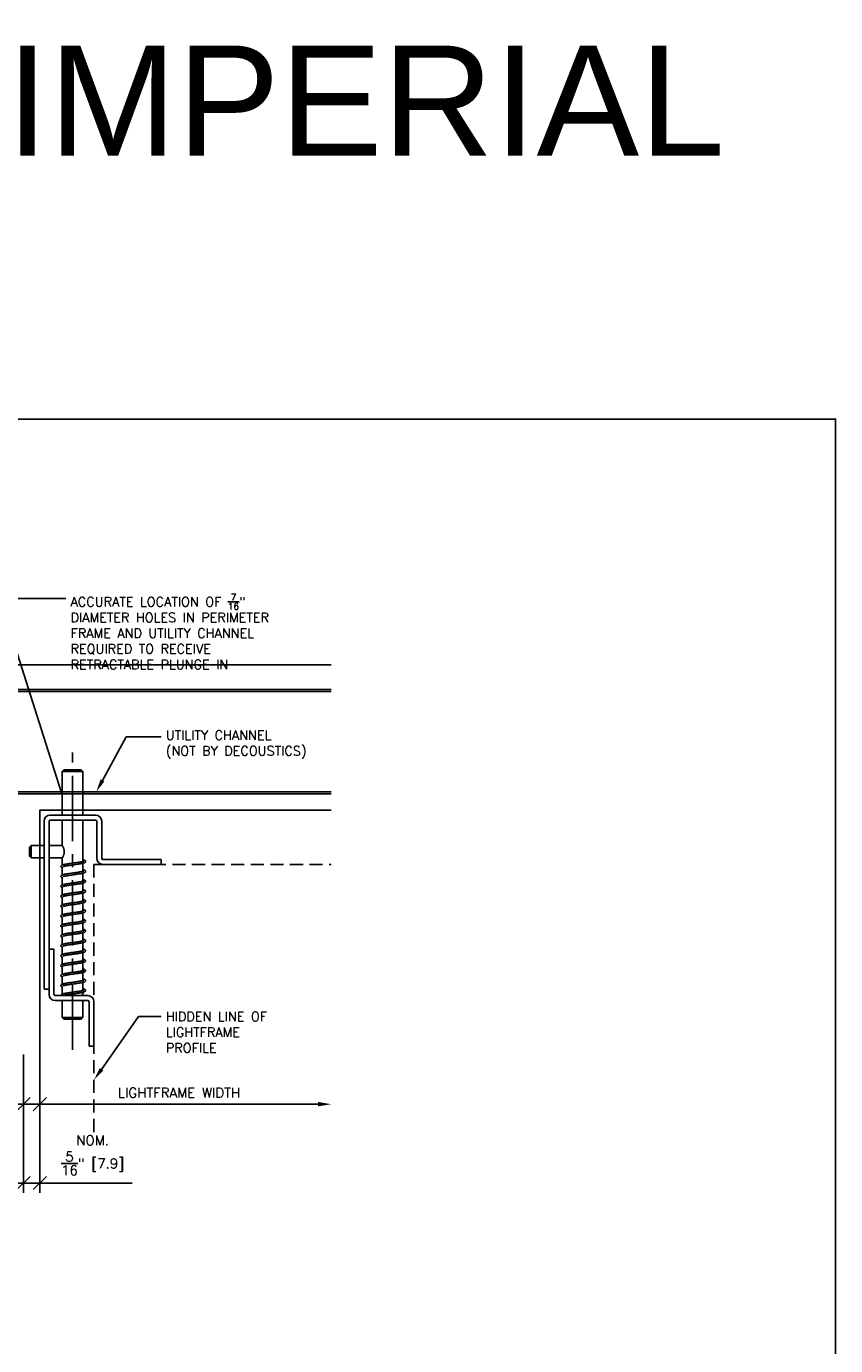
# Model space of a CAD drawing. Header units: inches. Extents: x 0 to 70.2, y -46 to 53.5.
# Tile 17 of 17: x 54.8 to 70.2, y 28.3 to 53.5. Entities that reach past the tile are written whole.
import ezdxf
from ezdxf import colors
from ezdxf.entities.mleader import LeaderData, LeaderLine
from ezdxf.math import Vec2, Vec3

# ---------------------------------------------------------------- set-up
doc = ezdxf.new("R2010")
doc.units = ezdxf.units.IN
doc.header["$MEASUREMENT"] = 0
doc.linetypes.add('CENTER', pattern=[2, 1.25, -0.25, 0.25, -0.25])
doc.linetypes.add('HIDDEN', pattern=[0.375, 0.25, -0.125])
for name, color, linetype in [('1-ARCH', 1, 'Continuous'), ('1-DIM', 4, 'Continuous'), ('1-MOUNT', 155, 'Continuous'), ('1-PANEL EDGE', 2, 'Continuous'), ('1-REF', 4, 'Continuous'), ('1-TEXT', 2, 'Continuous')]:
    doc.layers.add(name, color=color, linetype=linetype)
doc.layers.add('1-VIEWPORT', color=3, linetype='Continuous', plot=False)
doc.styles.add('GEN NOTES', font='ARIALUNI.TTF')
doc.styles.add('TEXT', font='romans.shx')
doc.dimstyles.new('DIM 6-12', dxfattribs={"dimscale": 2, "dimtxt": 0.09375, "dimasz": 0.125, "dimexe": 0.09375, "dimexo": 0.09375, "dimgap": 0.0625, "dimtad": 1, "dimdec": 5, "dimzin": 3, "dimdsep": 46, "dimlunit": 5, "dimtxsty": 'TEXT', "dimblk": 'OBLIQUE', "dimcen": 0.09375, "dimdle": 0.09375, "dimclrd": 256, "dimclre": 4, "dimclrt": 2, "dimadec": 0, "dimazin": 0, "dimtfac": 1, "dimtdec": 5, "dimtmove": 0, "dimatfit": 3, "dimfxl": 0, "dimtolj": 1, "dimtzin": 0, "dimlwd": -1, "dimlwe": -1, "dimarcsym": 0})

# ---------------------------------------------------------------- blocks, each defined once
blk = doc.blocks.new('_Oblique')
at = {"color": 0, "linetype": 'ByBlock', "lineweight": -2}
blk.add_line((-0.5, -0.5), (0.5, 0.5), dxfattribs=at)
blk = doc.blocks.new('*D18')
at = {"layer": '1-DIM', "color": 4, "transparency": 16777216}
blk.add_line((55.019, 33.836), (55.019, 32.699), dxfattribs=at)
at = {"layer": '1-DIM', "transparency": 16777216}
blk.add_line((54.831, 32.886), (60.343, 32.886), dxfattribs=at)
blk.add_solid([(60.343, 32.928), (60.343, 32.845), (60.593, 32.886)], dxfattribs=at)
at = {"layer": 'Defpoints', "color": 0, "transparency": 16777216}
for p in [(55.019, 34.023), (60.593, 32.886), (60.593, 32.886)]:
    blk.add_point(p, dxfattribs=at)
at = {"layer": '1-DIM', "transparency": 16777216, "xscale": 0.25, "yscale": 0.25, "zscale": 0.25, "rotation": 180}
blk.add_blockref('_Oblique', (55.019, 32.886), dxfattribs=at)
at = {"layer": '1-DIM', "color": 2, "transparency": 16777216, "insert": (57.681, 33.105), "char_height": 0.1875, "attachment_point": 5, "style": 'TEXT', "bg_fill": 3, "box_fill_scale": 1.25, "bg_fill_color": 256, "bg_fill_true_color": 13158600, "bg_fill_transparency": 0}
blk.add_mtext('\\A1;LIGHTFRAME WIDTH', dxfattribs=at)
blk = doc.blocks.new('*D23')
at = {"layer": '1-DIM', "color": 4, "transparency": 16777216}
for p, q in [((52.08, 33.839), (52.08, 32.699)), ((54.706, 33.836), (54.706, 32.699))]:
    blk.add_line(p, q, dxfattribs=at)
at = {"layer": '1-DIM', "transparency": 16777216}
blk.add_line((54.894, 32.886), (51.892, 32.886), dxfattribs=at)
at = {"layer": 'Defpoints', "color": 0, "transparency": 16777216}
for p in [(52.08, 34.027), (54.706, 34.023), (52.08, 32.886)]:
    blk.add_point(p, dxfattribs=at)
at = {"layer": '1-DIM', "transparency": 16777216, "xscale": 0.25, "yscale": 0.25, "zscale": 0.25, "rotation": 180}
blk.add_blockref('_Oblique', (52.08, 32.886), dxfattribs=at)
at = {"layer": '1-DIM', "transparency": 16777216, "xscale": 0.25, "yscale": 0.25, "zscale": 0.25}
blk.add_blockref('_Oblique', (54.706, 32.886), dxfattribs=at)
at = {"layer": '1-DIM', "color": 2, "transparency": 16777216, "insert": (53.393, 33.261), "char_height": 0.1875, "attachment_point": 5, "style": 'TEXT', "bg_fill": 3, "box_fill_scale": 1.25, "bg_fill_color": 256, "bg_fill_true_color": 13158600, "bg_fill_transparency": 0}
blk.add_mtext('\\A1;2{\\H1.000000x;\\S5/8;}" [66.7]', dxfattribs=at)
blk = doc.blocks.new('*D24')
at = {"layer": '1-DIM', "color": 4, "transparency": 16777216}
for p, q in [((54.706, 33.836), (54.706, 31.19)), ((55.019, 33.836), (55.019, 31.19))]:
    blk.add_line(p, q, dxfattribs=at)
at = {"layer": '1-DIM', "transparency": 16777216}
for p, q in [((54.519, 31.377), (55.019, 31.377)), ((55.019, 31.377), (56.786, 31.377))]:
    blk.add_line(p, q, dxfattribs=at)
at = {"layer": 'Defpoints', "color": 0, "transparency": 16777216}
for p in [(54.706, 34.023), (55.019, 34.023), (55.019, 31.377)]:
    blk.add_point(p, dxfattribs=at)
at = {"layer": '1-DIM', "transparency": 16777216, "xscale": 0.25, "yscale": 0.25, "zscale": 0.25, "rotation": 180}
blk.add_blockref('_Oblique', (54.706, 31.377), dxfattribs=at)
at = {"layer": '1-DIM', "transparency": 16777216, "xscale": 0.25, "yscale": 0.25, "zscale": 0.25}
blk.add_blockref('_Oblique', (55.019, 31.377), dxfattribs=at)
at = {"layer": '1-DIM', "color": 2, "transparency": 16777216, "insert": (56.028, 31.908), "char_height": 0.1875, "attachment_point": 5, "style": 'TEXT', "bg_fill": 3, "box_fill_scale": 1.25, "bg_fill_color": 256, "bg_fill_true_color": 13158600, "bg_fill_transparency": 0}
blk.add_mtext('\\A1;NOM.\\P{\\H1.000000x;\\S5/16;}" [7.9]', dxfattribs=at)
blk = doc.blocks.new('LF_slidebolt_side')
at = {"layer": '1-MOUNT'}
for p, q in [((-8.3, 31.38), (-9.11, 30.57)), ((-9.11, 30.57), (-9.11, 24.24)), ((-3.18, 30.57), (-4, 31.38)), ((-3.18, 24.24), (-3.18, 30.57)), ((-23.94, 21.27), (-23.94, -0.79)), ((-21.53, -0.79), (-21.53, 21.27)), ((60.58, 24.24), (-20.97, 24.24)), ((-20.97, 21.83), (60.58, 21.83)), ((-9.11, 21.83), (-9.11, 15.39)), ((-3.18, 15.39), (-3.18, 21.83)), ((41.17, 21.83), (63.21, 21.83)), ((41.17, 19.42), (41.17, 21.83)), ((63.21, 19.42), (41.17, 19.42)), ((60.58, 21.83), (60.58, 24.24)), ((-45.14, 15.39), (-45.95, 14.57)), ((-45.95, 6.23), (-45.95, 14.57)), ((-23.94, 15.39), (-45.14, 15.39)), ((-45.14, 15.39), (-45.14, 5.42)), ((-9.11, 15.39), (-21.53, 15.39)), ((0.31, 15.39), (-3.19, 15.39)), ((5.13, 15.39), (1.33, 15.39)), ((9.96, 15.39), (6.16, 15.39)), ((14.79, 15.39), (10.98, 15.39)), ((19.61, 15.39), (15.81, 15.39)), ((24.43, 15.39), (20.63, 15.39)), ((29.27, 15.39), (25.46, 15.39)), ((34.09, 15.39), (30.29, 15.39)), ((38.91, 15.39), (35.11, 15.39)), ((43.74, 15.39), (39.94, 15.39)), ((48.57, 15.39), (44.76, 15.39)), ((53.39, 15.39), (49.59, 15.39)), ((58.22, 15.39), (54.42, 15.39)), ((63.05, 15.39), (59.24, 15.39)), ((63.77, 16.05), (63.73, 16.05)), ((63.77, 2.97), (63.77, 18.86)), ((66.18, 18.86), (66.18, 2.97)), ((74.4, 15.39), (66.18, 15.39)), ((75.21, 14.57), (74.4, 15.39)), ((74.4, 5.42), (74.4, 15.39)), ((75.21, 14.57), (75.21, 6.23)), ((-45.95, 6.23), (-45.14, 5.42)), ((-45.14, 5.42), (-23.94, 5.42)), ((-21.53, 5.42), (-1.43, 5.42)), ((-0.54, 5.42), (3.4, 5.42)), ((4.29, 5.42), (8.23, 5.42)), ((9.11, 5.42), (13.05, 5.42)), ((13.94, 5.42), (17.88, 5.42)), ((18.76, 5.42), (22.7, 5.42)), ((23.59, 5.42), (27.53, 5.42)), ((28.42, 5.42), (32.36, 5.42)), ((33.25, 5.42), (37.18, 5.42)), ((38.07, 5.42), (42.01, 5.42)), ((42.89, 5.42), (46.83, 5.42)), ((47.72, 5.42), (51.66, 5.42)), ((52.55, 5.42), (56.48, 5.42)), ((57.37, 5.42), (61.31, 5.42)), ((62.2, 5.42), (63.77, 5.42)), ((66.18, 5.42), (74.4, 5.42)), ((66.74, 2.41), (88.42, 2.41)), ((88.42, 0), (66.74, 0)), ((74.4, 5.42), (75.21, 6.23)), ((88.42, 2.41), (88.42, 0)), ((-2.97, -1.35), (-20.97, -1.35)), ((-20.97, -3.76), (-2.97, -3.76)), ((-2.41, -4.32), (-2.41, -32.65)), ((0, -32.65), (0, -4.32)), ((-2.41, -32.65), (0, -32.65))]:
    blk.add_line(p, q, dxfattribs=at)
for centre, radius, start, end in [((-6.15, -3101.6), 3132.17, 89.94575, 90.05425), ((-6.15, -2192.29), 2223.67, 89.94453, 90.05546), ((-20.97, 21.27), 2.97, 90, 180), ((-20.97, 21.27), 0.559, 90, 180), ((63.21, 18.86), 2.97, 0, 90), ((63.21, 18.86), 0.559, 0, 90), ((66.74, 2.97), 2.97, 180, 270), ((66.74, 2.97), 0.559, 180, 270), ((-20.97, -0.79), 2.97, 180, 270), ((-20.97, -0.79), 0.559, 180, 270), ((-2.97, -4.32), 2.97, 0, 90), ((-2.97, -4.32), 0.559, 0, 90)]:
    blk.add_arc(centre, radius, start, end, dxfattribs=at)
for points, knots in [([(-9.11, 15.39), (-9.11, 15.39), (-9.11, 15.38), (-9.08, 15.37), (-9.04, 15.34), (-8.96, 15.3), (-8.82, 15.22), (-8.59, 15.09), (-8.3, 14.95), (-8.01, 14.82), (-7.74, 14.71), (-7.51, 14.63), (-7.27, 14.56), (-6.97, 14.49), (-6.61, 14.43), (-6.2, 14.4), (-5.78, 14.42), (-5.38, 14.48), (-4.99, 14.57), (-4.61, 14.69), (-4.25, 14.83), (-3.97, 14.96), (-3.76, 15.06), (-3.62, 15.14), (-3.49, 15.21), (-3.38, 15.27), (-3.3, 15.32), (-3.24, 15.35), (-3.2, 15.38), (-3.18, 15.39), (-3.18, 15.38), (-3.19, 15.38)], [0, 0, 0, 0, 0.023425, 0.047032, 0.071201, 0.095557, 0.142515, 0.190663, 0.241256, 0.293023, 0.321148, 0.349475, 0.37849, 0.407774, 0.450793, 0.495015, 0.53806, 0.582397, 0.625169, 0.668854, 0.718999, 0.770272, 0.798502, 0.82694, 0.856075, 0.885475, 0.911776, 0.938305, 0.9656, 0.993179, 1, 1, 1, 1]), ([(-3.14, 15.39), (-3.14, 15.39), (-3.16, 15.42), (-3.17, 15.45), (-3.18, 15.47)], [0, 0, 0, 0, 0.176888, 1, 1, 1, 1]), ([(-2.3, 5.42), (-2.29, 5.36), (-2.24, 5.14), (-2.15, 4.86), (-2.04, 4.58), (-1.95, 4.41), (-1.84, 4.27), (-1.69, 4.15), (-1.47, 4.08), (-1.26, 4.11), (-1.09, 4.19), (-0.96, 4.32), (-0.82, 4.52), (-0.69, 4.85), (-0.56, 5.28), (-0.43, 5.86), (-0.29, 6.6), (-0.14, 7.53), (0.01, 8.56), (0.15, 9.56), (0.28, 10.5), (0.41, 11.41), (0.54, 12.32), (0.68, 13.22), (0.83, 14.03), (0.97, 14.66), (1.08, 15.03), (1.12, 15.1), (1.12, 15.11)], [0, 0, 0, 0, 0.013644, 0.055571, 0.090938, 0.118208, 0.138843, 0.157756, 0.181394, 0.201638, 0.215986, 0.242047, 0.277482, 0.31408, 0.362001, 0.407076, 0.459032, 0.517465, 0.575993, 0.628405, 0.67438, 0.721003, 0.771499, 0.825011, 0.880873, 0.937953, 0.993632, 1, 1, 1, 1]), ([(1.68, 15.39), (1.67, 15.42), (1.61, 15.6), (1.49, 15.8), (1.27, 16.01), (0.95, 16.07), (0.73, 16), (0.55, 15.86), (0.38, 15.61), (0.25, 15.28), (0.13, 14.82), (0.01, 14.29), (-0.11, 13.68), (-0.24, 12.9), (-0.39, 11.93), (-0.54, 10.86), (-0.68, 9.84), (-0.81, 8.93), (-0.93, 8.1), (-1.04, 7.34), (-1.17, 6.6), (-1.3, 5.9), (-1.42, 5.4), (-1.51, 5.11), (-1.57, 4.97), (-1.6, 4.91), (-1.63, 4.88), (-1.62, 4.89), (-1.62, 4.89)], [0, 0, 0, 0, 0.010051, 0.060288, 0.101319, 0.122146, 0.147859, 0.178102, 0.206652, 0.258541, 0.305038, 0.34774, 0.389509, 0.439102, 0.497507, 0.557715, 0.611101, 0.658694, 0.703632, 0.747971, 0.792791, 0.84515, 0.905683, 0.936279, 0.962189, 0.983274, 0.999595, 1, 1, 1, 1]), ([(2.52, 5.42), (2.54, 5.36), (2.6, 5.09), (2.7, 4.76), (2.86, 4.43), (3.02, 4.22), (3.28, 4.09), (3.48, 4.09), (3.66, 4.15), (3.79, 4.24), (3.89, 4.35), (4.02, 4.55), (4.15, 4.88), (4.29, 5.39), (4.44, 6.06), (4.59, 6.91), (4.74, 7.9), (4.89, 8.92), (5.03, 9.93), (5.17, 10.97), (5.33, 12.06), (5.49, 13.1), (5.64, 13.96), (5.78, 14.58), (5.89, 14.96), (5.93, 15.06), (5.94, 15.09)], [0, 0, 0, 0, 0.015034, 0.06595, 0.110952, 0.151688, 0.173336, 0.193064, 0.209096, 0.225651, 0.247105, 0.271689, 0.320431, 0.368952, 0.421814, 0.479395, 0.539006, 0.594335, 0.644178, 0.696552, 0.755805, 0.819027, 0.877632, 0.929615, 0.976039, 1, 1, 1, 1]), ([(6.51, 15.39), (6.5, 15.41), (6.44, 15.6), (6.33, 15.78), (6.12, 15.97), (5.98, 16.04), (5.83, 16.06), (5.67, 16.04), (5.53, 15.98), (5.31, 15.79), (5.14, 15.46), (4.98, 14.96), (4.84, 14.33), (4.71, 13.68), (4.59, 12.95), (4.46, 12.05), (4.3, 11), (4.15, 9.89), (4.01, 8.87), (3.88, 7.97), (3.76, 7.18), (3.63, 6.47), (3.5, 5.81), (3.39, 5.35), (3.3, 5.07), (3.24, 4.94), (3.24, 4.93), (3.24, 4.92)], [0, 0, 0, 0, 0.008412, 0.062168, 0.08746, 0.107237, 0.120486, 0.133216, 0.152541, 0.17782, 0.2346, 0.295599, 0.34886, 0.392793, 0.436897, 0.48978, 0.551137, 0.609957, 0.664372, 0.7144, 0.761058, 0.805796, 0.85603, 0.913944, 0.945016, 0.97427, 1, 1, 1, 1]), ([(7.35, 5.42), (7.36, 5.36), (7.42, 5.12), (7.52, 4.79), (7.66, 4.47), (7.81, 4.28), (7.93, 4.18), (8.1, 4.1), (8.31, 4.08), (8.52, 4.16), (8.67, 4.29), (8.79, 4.45), (8.93, 4.73), (9.07, 5.22), (9.23, 5.91), (9.39, 6.73), (9.52, 7.62), (9.66, 8.54), (9.79, 9.45), (9.92, 10.38), (10.05, 11.37), (10.21, 12.39), (10.35, 13.33), (10.49, 14.06), (10.62, 14.63), (10.71, 14.96), (10.78, 15.14), (10.82, 15.22), (10.82, 15.23), (10.82, 15.24)], [0, 0, 0, 0, 0.014391, 0.056443, 0.102472, 0.129824, 0.148837, 0.163907, 0.181577, 0.204355, 0.223648, 0.241143, 0.284883, 0.338644, 0.393236, 0.446504, 0.497611, 0.545873, 0.590519, 0.633831, 0.682992, 0.737921, 0.79361, 0.843242, 0.886164, 0.931349, 0.956938, 0.983351, 1, 1, 1, 1]), ([(11.33, 15.39), (11.33, 15.41), (11.27, 15.6), (11.16, 15.78), (10.94, 15.98), (10.72, 16.07), (10.42, 16.03), (10.22, 15.87), (10.1, 15.71), (10, 15.51), (9.89, 15.21), (9.76, 14.76), (9.63, 14.14), (9.49, 13.42), (9.38, 12.67), (9.26, 11.89), (9.14, 11.04), (9.01, 10.09), (8.86, 9.04), (8.71, 8), (8.57, 7.09), (8.44, 6.38), (8.33, 5.82), (8.22, 5.37), (8.09, 4.99), (8.08, 4.95), (8.07, 4.93)], [0, 0, 0, 0, 0.00631, 0.062701, 0.089562, 0.115987, 0.141622, 0.171844, 0.19675, 0.226581, 0.264219, 0.306446, 0.363832, 0.412727, 0.456882, 0.501631, 0.547088, 0.596794, 0.652695, 0.71419, 0.769405, 0.816233, 0.857478, 0.902054, 0.950854, 1, 1, 1, 1]), ([(12.17, 5.42), (12.17, 5.41), (12.22, 5.21), (12.32, 4.87), (12.48, 4.47), (12.66, 4.23), (12.92, 4.1), (13.16, 4.08), (13.36, 4.17), (13.5, 4.3), (13.6, 4.43), (13.7, 4.62), (13.83, 4.96), (13.97, 5.52), (14.13, 6.28), (14.27, 7.08), (14.39, 7.91), (14.52, 8.75), (14.64, 9.65), (14.78, 10.64), (14.93, 11.69), (15.08, 12.7), (15.22, 13.54), (15.35, 14.21), (15.47, 14.73), (15.58, 15.06), (15.59, 15.11), (15.6, 15.11)], [0, 0, 0, 0, 0.00068, 0.049219, 0.104517, 0.151533, 0.171806, 0.19554, 0.218086, 0.23599, 0.257237, 0.28595, 0.322526, 0.384549, 0.441173, 0.491223, 0.538131, 0.583821, 0.628989, 0.679064, 0.735686, 0.795255, 0.848395, 0.894884, 0.941245, 0.995206, 1, 1, 1, 1]), ([(16.16, 15.39), (16.15, 15.42), (16.1, 15.56), (16.01, 15.72), (15.89, 15.88), (15.78, 15.97), (15.62, 16.04), (15.41, 16.07), (15.2, 15.99), (15.06, 15.88), (14.97, 15.77), (14.87, 15.6), (14.73, 15.28), (14.57, 14.68), (14.4, 13.89), (14.25, 13.02), (14.12, 12.12), (13.99, 11.23), (13.86, 10.32), (13.73, 9.34), (13.58, 8.3), (13.43, 7.31), (13.29, 6.47), (13.16, 5.83), (13.03, 5.32), (12.94, 5.04), (12.88, 4.91), (12.88, 4.91), (12.88, 4.91)], [0, 0, 0, 0, 0.010434, 0.04871, 0.072974, 0.091786, 0.106406, 0.127328, 0.151282, 0.170379, 0.185748, 0.20438, 0.255626, 0.319643, 0.3807, 0.436765, 0.488702, 0.537435, 0.583384, 0.633852, 0.690965, 0.751686, 0.806647, 0.854684, 0.901016, 0.955258, 0.982967, 1, 1, 1, 1]), ([(17, 5.42), (17.04, 5.26), (17.13, 4.92), (17.25, 4.6), (17.4, 4.34), (17.56, 4.18), (17.77, 4.08), (18.1, 4.1), (18.35, 4.3), (18.53, 4.61), (18.7, 5.09), (18.85, 5.74), (18.99, 6.45), (19.11, 7.19), (19.23, 7.98), (19.36, 8.88), (19.5, 9.9), (19.65, 10.99), (19.81, 12.05), (19.94, 12.95), (20.07, 13.66), (20.19, 14.26), (20.3, 14.75), (20.41, 15.08), (20.43, 15.12), (20.43, 15.12)], [0, 0, 0, 0, 0.043484, 0.093407, 0.120823, 0.150147, 0.177384, 0.198573, 0.238426, 0.285861, 0.344726, 0.402594, 0.452296, 0.495499, 0.540584, 0.588958, 0.641359, 0.698132, 0.75832, 0.810989, 0.85536, 0.896789, 0.944646, 0.998066, 1, 1, 1, 1]), ([(20.99, 15.39), (20.97, 15.43), (20.92, 15.58), (20.81, 15.75), (20.69, 15.9), (20.54, 16), (20.37, 16.06), (20.16, 16.05), (19.91, 15.92), (19.74, 15.71), (19.59, 15.38), (19.45, 14.91), (19.3, 14.25), (19.14, 13.42), (19, 12.46), (18.84, 11.44), (18.7, 10.44), (18.57, 9.41), (18.41, 8.34), (18.25, 7.27), (18.09, 6.36), (17.96, 5.71), (17.84, 5.25), (17.76, 5.02), (17.71, 4.92), (17.71, 4.91), (17.7, 4.9)], [0, 0, 0, 0, 0.017164, 0.050408, 0.080177, 0.096747, 0.113208, 0.133413, 0.155356, 0.196701, 0.242532, 0.294327, 0.349722, 0.407652, 0.466942, 0.523819, 0.576221, 0.626621, 0.684792, 0.749955, 0.811241, 0.863415, 0.907764, 0.955101, 0.980202, 1, 1, 1, 1]), ([(21.83, 5.42), (21.83, 5.39), (21.89, 5.11), (22.01, 4.75), (22.17, 4.4), (22.37, 4.2), (22.53, 4.12), (22.67, 4.09), (22.83, 4.1), (22.97, 4.15), (23.19, 4.31), (23.36, 4.62), (23.51, 5.05), (23.64, 5.6), (23.77, 6.2), (23.89, 6.88), (24.02, 7.74), (24.17, 8.78), (24.33, 9.87), (24.47, 10.91), (24.6, 11.84), (24.73, 12.66), (24.85, 13.41), (24.98, 14.11), (25.1, 14.62), (25.19, 14.94), (25.22, 15.04), (25.24, 15.09)], [0, 0, 0, 0, 0.007043, 0.066349, 0.122986, 0.148739, 0.169518, 0.183831, 0.195383, 0.212966, 0.236662, 0.288952, 0.343324, 0.392249, 0.434816, 0.477468, 0.528367, 0.588059, 0.6465, 0.70007, 0.749571, 0.795827, 0.839551, 0.888522, 0.946096, 0.977231, 1, 1, 1, 1]), ([(25.81, 15.39), (25.81, 15.4), (25.77, 15.52), (25.69, 15.66), (25.59, 15.83), (25.42, 15.98), (25.16, 16.07), (24.92, 16.03), (24.75, 15.92), (24.63, 15.79), (24.51, 15.59), (24.39, 15.3), (24.28, 14.9), (24.14, 14.32), (23.99, 13.54), (23.83, 12.54), (23.67, 11.45), (23.52, 10.39), (23.39, 9.38), (23.24, 8.37), (23.09, 7.37), (22.94, 6.47), (22.79, 5.75), (22.66, 5.24), (22.55, 4.95), (22.53, 4.92), (22.53, 4.9)], [0, 0, 0, 0, 0.006092, 0.038462, 0.06524, 0.092167, 0.116449, 0.14173, 0.16012, 0.185385, 0.218239, 0.250557, 0.295482, 0.34303, 0.399883, 0.464658, 0.527162, 0.581784, 0.631996, 0.686907, 0.745879, 0.805117, 0.862091, 0.915696, 0.963926, 1, 1, 1, 1]), ([(26.65, 5.42), (26.69, 5.27), (26.76, 4.99), (26.86, 4.69), (26.96, 4.49), (27.05, 4.36), (27.14, 4.25), (27.29, 4.14), (27.53, 4.07), (27.78, 4.13), (28.02, 4.32), (28.19, 4.63), (28.34, 5.08), (28.48, 5.64), (28.61, 6.29), (28.75, 7.1), (28.9, 8.09), (29.05, 9.14), (29.19, 10.15), (29.32, 11.07), (29.44, 11.93), (29.57, 12.75), (29.7, 13.56), (29.85, 14.31), (29.97, 14.8), (30.06, 15.08), (30.11, 15.19), (30.14, 15.25), (30.14, 15.25), (30.14, 15.26)], [0, 0, 0, 0, 0.03666, 0.073149, 0.102442, 0.119519, 0.134364, 0.153052, 0.176144, 0.200711, 0.22557, 0.27761, 0.329693, 0.374965, 0.418227, 0.467791, 0.523826, 0.579484, 0.628809, 0.672681, 0.715982, 0.760569, 0.8073, 0.860421, 0.919286, 0.947127, 0.970387, 0.989002, 1, 1, 1, 1]), ([(30.63, 15.39), (30.6, 15.48), (30.54, 15.62), (30.46, 15.76), (30.37, 15.87), (30.24, 15.98), (30.03, 16.07), (29.79, 16.04), (29.54, 15.91), (29.36, 15.66), (29.2, 15.27), (29.06, 14.74), (28.93, 14.14), (28.79, 13.39), (28.65, 12.45), (28.49, 11.4), (28.35, 10.39), (28.22, 9.45), (28.09, 8.55), (27.96, 7.65), (27.82, 6.77), (27.66, 5.95), (27.54, 5.41), (27.44, 5.11), (27.39, 4.97), (27.35, 4.9), (27.34, 4.89), (27.34, 4.89)], [0, 0, 0, 0, 0.035249, 0.054573, 0.070157, 0.088807, 0.112217, 0.136186, 0.156814, 0.205338, 0.261779, 0.311081, 0.356886, 0.409261, 0.468307, 0.528587, 0.582434, 0.629786, 0.677021, 0.727897, 0.782134, 0.841695, 0.905582, 0.936695, 0.962869, 0.983964, 1, 1, 1, 1]), ([(31.48, 5.42), (31.52, 5.24), (31.62, 4.87), (31.74, 4.58), (31.85, 4.4), (31.92, 4.3), (32.05, 4.18), (32.24, 4.09), (32.46, 4.09), (32.64, 4.16), (32.75, 4.24), (32.87, 4.38), (32.99, 4.6), (33.11, 4.9), (33.22, 5.27), (33.33, 5.77), (33.47, 6.48), (33.62, 7.39), (33.77, 8.41), (33.92, 9.42), (34.04, 10.36), (34.17, 11.27), (34.31, 12.19), (34.44, 13.09), (34.59, 13.92), (34.74, 14.58), (34.85, 14.99), (34.89, 15.08), (34.9, 15.1)], [0, 0, 0, 0, 0.04595, 0.098632, 0.118143, 0.133434, 0.151026, 0.173389, 0.195957, 0.210905, 0.228043, 0.25054, 0.28767, 0.323243, 0.355085, 0.39978, 0.450797, 0.508394, 0.567758, 0.621195, 0.668026, 0.714101, 0.764161, 0.81736, 0.873022, 0.930095, 0.986669, 1, 1, 1, 1]), ([(35.46, 15.39), (35.44, 15.45), (35.37, 15.64), (35.23, 15.85), (34.97, 16.05), (34.64, 16.05), (34.37, 15.92), (34.16, 15.6), (34.01, 15.2), (33.88, 14.72), (33.77, 14.18), (33.64, 13.54), (33.51, 12.72), (33.36, 11.72), (33.21, 10.65), (33.08, 9.65), (32.95, 8.76), (32.83, 7.95), (32.71, 7.19), (32.59, 6.46), (32.48, 5.9), (32.38, 5.5), (32.31, 5.24), (32.25, 5.05), (32.2, 4.94), (32.17, 4.89), (32.17, 4.89), (32.17, 4.89)], [0, 0, 0, 0, 0.020141, 0.068036, 0.108708, 0.130724, 0.15913, 0.216669, 0.2674, 0.313111, 0.355108, 0.398063, 0.449289, 0.509368, 0.568331, 0.620519, 0.667211, 0.712109, 0.756346, 0.802133, 0.85625, 0.886411, 0.91816, 0.946988, 0.971033, 0.990249, 1, 1, 1, 1]), ([(36.3, 5.42), (36.31, 5.38), (36.37, 5.14), (36.46, 4.82), (36.62, 4.47), (36.77, 4.25), (37, 4.11), (37.21, 4.08), (37.39, 4.12), (37.56, 4.22), (37.68, 4.36), (37.81, 4.56), (37.93, 4.87), (38.05, 5.3), (38.2, 5.95), (38.35, 6.78), (38.5, 7.75), (38.65, 8.77), (38.79, 9.79), (38.93, 10.82), (39.09, 11.91), (39.25, 12.96), (39.4, 13.85), (39.54, 14.5), (39.66, 14.93), (39.71, 15.05), (39.73, 15.1)], [0, 0, 0, 0, 0.007813, 0.05937, 0.105263, 0.146063, 0.167401, 0.188137, 0.205243, 0.220753, 0.248526, 0.281285, 0.313765, 0.362062, 0.414139, 0.471074, 0.53081, 0.586867, 0.637337, 0.688676, 0.746967, 0.810162, 0.869593, 0.922569, 0.969317, 1, 1, 1, 1]), ([(40.28, 15.39), (40.27, 15.44), (40.2, 15.65), (40.06, 15.85), (39.84, 16), (39.7, 16.05), (39.54, 16.06), (39.4, 16.02), (39.25, 15.93), (39.05, 15.72), (38.89, 15.38), (38.74, 14.84), (38.6, 14.21), (38.47, 13.55), (38.35, 12.79), (38.21, 11.86), (38.05, 10.78), (37.91, 9.69), (37.77, 8.69), (37.63, 7.81), (37.52, 7.04), (37.39, 6.33), (37.26, 5.69), (37.13, 5.17), (37.01, 4.93), (37.02, 4.92), (37.02, 4.92)], [0, 0, 0, 0, 0.018618, 0.071831, 0.095467, 0.112712, 0.12422, 0.139538, 0.161444, 0.187999, 0.246175, 0.306437, 0.357968, 0.400569, 0.446333, 0.501152, 0.563058, 0.620939, 0.67458, 0.723896, 0.770068, 0.81517, 0.867057, 0.926505, 0.985317, 1, 1, 1, 1]), ([(41.13, 5.42), (41.14, 5.38), (41.19, 5.16), (41.28, 4.85), (41.43, 4.48), (41.58, 4.28), (41.72, 4.17), (41.85, 4.11), (42.03, 4.08), (42.27, 4.13), (42.46, 4.29), (42.57, 4.45), (42.7, 4.71), (42.83, 5.13), (42.99, 5.8), (43.15, 6.6), (43.29, 7.49), (43.42, 8.41), (43.55, 9.32), (43.68, 10.24), (43.82, 11.22), (43.97, 12.25), (44.11, 13.2), (44.26, 13.97), (44.38, 14.55), (44.48, 14.9), (44.52, 15.02), (44.53, 15.06)], [0, 0, 0, 0, 0.009295, 0.053343, 0.101502, 0.144374, 0.15844, 0.169685, 0.186537, 0.209728, 0.237931, 0.263484, 0.294573, 0.350569, 0.408526, 0.465223, 0.519742, 0.571364, 0.61926, 0.664751, 0.715871, 0.773252, 0.832838, 0.886415, 0.932774, 0.979481, 1, 1, 1, 1]), ([(45.11, 15.39), (45.09, 15.43), (45.02, 15.65), (44.89, 15.85), (44.64, 16.03), (44.39, 16.07), (44.16, 15.99), (44, 15.87), (43.9, 15.73), (43.8, 15.55), (43.67, 15.23), (43.53, 14.71), (43.38, 14), (43.25, 13.27), (43.14, 12.53), (43.02, 11.73), (42.89, 10.86), (42.76, 9.89), (42.61, 8.83), (42.46, 7.8), (42.33, 6.94), (42.2, 6.26), (42.09, 5.72), (41.98, 5.29), (41.86, 4.96), (41.86, 4.95), (41.86, 4.94)], [0, 0, 0, 0, 0.016729, 0.072384, 0.09902, 0.12538, 0.149683, 0.169181, 0.190779, 0.218978, 0.255061, 0.317534, 0.373352, 0.420685, 0.464901, 0.509814, 0.555765, 0.606588, 0.663884, 0.725235, 0.778745, 0.823955, 0.865491, 0.910821, 0.960652, 1, 1, 1, 1]), ([(45.96, 5.42), (45.99, 5.26), (46.08, 4.9), (46.24, 4.52), (46.41, 4.27), (46.64, 4.12), (46.87, 4.07), (47.09, 4.14), (47.26, 4.27), (47.38, 4.42), (47.49, 4.63), (47.61, 4.97), (47.75, 5.48), (47.89, 6.16), (48.03, 6.96), (48.16, 7.78), (48.28, 8.63), (48.41, 9.52), (48.54, 10.49), (48.69, 11.54), (48.84, 12.56), (48.98, 13.43), (49.11, 14.12), (49.24, 14.67), (49.35, 15.02), (49.4, 15.19), (49.46, 15.25), (49.43, 15.24), (49.43, 15.24)], [0, 0, 0, 0, 0.039543, 0.092191, 0.138974, 0.15832, 0.179982, 0.202748, 0.22116, 0.243892, 0.274578, 0.314773, 0.359697, 0.414825, 0.46362, 0.508742, 0.55272, 0.595741, 0.642879, 0.69624, 0.753642, 0.805449, 0.850965, 0.894548, 0.945147, 0.972272, 0.998053, 1, 1, 1, 1]), ([(49.94, 15.39), (49.94, 15.4), (49.9, 15.53), (49.81, 15.69), (49.67, 15.88), (49.53, 15.99), (49.32, 16.06), (49.1, 16.05), (48.92, 15.95), (48.79, 15.82), (48.7, 15.69), (48.59, 15.49), (48.46, 15.12), (48.32, 14.54), (48.15, 13.72), (48.01, 12.85), (47.87, 11.95), (47.75, 11.05), (47.62, 10.13), (47.48, 9.14), (47.33, 8.1), (47.18, 7.13), (47.04, 6.34), (46.91, 5.72), (46.82, 5.33), (46.74, 5.09), (46.69, 4.96), (46.65, 4.9), (46.66, 4.91), (46.66, 4.91)], [0, 0, 0, 0, 0.00311, 0.041376, 0.074492, 0.097934, 0.113814, 0.137504, 0.159564, 0.176817, 0.198999, 0.229422, 0.267971, 0.332133, 0.392261, 0.447295, 0.498646, 0.546647, 0.592841, 0.6446, 0.702891, 0.762961, 0.816627, 0.863242, 0.910923, 0.937858, 0.966565, 0.992801, 1, 1, 1, 1]), ([(50.78, 5.42), (50.82, 5.28), (50.9, 4.96), (51.03, 4.58), (51.23, 4.26), (51.48, 4.1), (51.81, 4.08), (52.11, 4.27), (52.29, 4.56), (52.46, 5.01), (52.61, 5.64), (52.75, 6.35), (52.88, 7.08), (52.99, 7.86), (53.12, 8.75), (53.26, 9.74), (53.41, 10.83), (53.57, 11.9), (53.71, 12.83), (53.83, 13.57), (53.95, 14.18), (54.07, 14.69), (54.18, 15.04), (54.2, 15.09), (54.2, 15.1)], [0, 0, 0, 0, 0.03624, 0.085363, 0.141004, 0.169783, 0.192303, 0.232142, 0.277884, 0.33536, 0.394424, 0.445399, 0.489029, 0.533692, 0.581592, 0.633463, 0.689542, 0.749936, 0.803978, 0.849546, 0.890529, 0.937523, 0.990541, 1, 1, 1, 1]), ([(54.77, 15.39), (54.72, 15.5), (54.65, 15.68), (54.52, 15.85), (54.41, 15.95), (54.26, 16.03), (54.07, 16.07), (53.86, 16.02), (53.64, 15.87), (53.5, 15.65), (53.34, 15.3), (53.2, 14.79), (53.05, 14.1), (52.9, 13.24), (52.75, 12.26), (52.6, 11.25), (52.46, 10.24), (52.32, 9.21), (52.16, 8.12), (52, 7.07), (51.85, 6.22), (51.71, 5.6), (51.6, 5.18), (51.52, 4.98), (51.48, 4.91), (51.49, 4.91), (51.49, 4.91)], [0, 0, 0, 0, 0.0435228, 0.0677008, 0.087276, 0.1027805, 0.1207265, 0.1422041, 0.1636973, 0.2052842, 0.2523896, 0.3050982, 0.3610933, 0.4194265, 0.4786405, 0.5347476, 0.5862058, 0.6377018, 0.6974705, 0.7630082, 0.8226483, 0.8729529, 0.9171608, 0.9653825, 0.989736, 1, 1, 1, 1]), ([(55.61, 5.42), (55.66, 5.21), (55.77, 4.8), (55.92, 4.46), (56.11, 4.23), (56.27, 4.13), (56.41, 4.09), (56.57, 4.09), (56.71, 4.13), (56.93, 4.26), (57.12, 4.56), (57.27, 4.98), (57.41, 5.52), (57.53, 6.11), (57.65, 6.78), (57.78, 7.61), (57.93, 8.62), (58.09, 9.72), (58.23, 10.77), (58.37, 11.71), (58.49, 12.55), (58.61, 13.3), (58.74, 14.02), (58.88, 14.63), (58.99, 15.02), (59.02, 15.09), (59.02, 15.09)], [0, 0, 0, 0, 0.058148, 0.115734, 0.142071, 0.164681, 0.180867, 0.192001, 0.207718, 0.229797, 0.281641, 0.336122, 0.385948, 0.429446, 0.471142, 0.520768, 0.579463, 0.638668, 0.692805, 0.74286, 0.78953, 0.833425, 0.881029, 0.937424, 0.997932, 1, 1, 1, 1]), ([(59.59, 15.39), (59.58, 15.43), (59.52, 15.6), (59.42, 15.75), (59.29, 15.91), (59.1, 16.03), (58.88, 16.06), (58.7, 16.02), (58.55, 15.93), (58.44, 15.82), (58.3, 15.6), (58.16, 15.27), (58.03, 14.8), (57.9, 14.19), (57.74, 13.35), (57.58, 12.33), (57.42, 11.24), (57.28, 10.2), (57.14, 9.19), (56.99, 8.17), (56.84, 7.18), (56.69, 6.31), (56.55, 5.63), (56.43, 5.17), (56.32, 4.92), (56.32, 4.92), (56.32, 4.91)], [0, 0, 0, 0, 0.01531, 0.059342, 0.077886, 0.101239, 0.123711, 0.139685, 0.155332, 0.178767, 0.210679, 0.259052, 0.303449, 0.352901, 0.411511, 0.477, 0.538103, 0.591123, 0.642047, 0.697897, 0.757357, 0.816305, 0.872734, 0.925564, 0.972499, 1, 1, 1, 1]), ([(60.44, 5.42), (60.48, 5.23), (60.56, 4.92), (60.68, 4.62), (60.78, 4.43), (60.88, 4.3), (61.02, 4.17), (61.24, 4.08), (61.5, 4.1), (61.76, 4.27), (61.95, 4.57), (62.1, 5.01), (62.24, 5.56), (62.37, 6.19), (62.51, 6.97), (62.66, 7.93), (62.81, 8.99), (62.95, 10.01), (63.08, 10.94), (63.2, 11.8), (63.33, 12.63), (63.46, 13.44), (63.6, 14.17), (63.71, 14.64), (63.76, 14.81), (63.77, 14.84)], [0, 0, 0, 0, 0.050859, 0.088515, 0.118201, 0.140445, 0.159462, 0.183352, 0.210095, 0.237088, 0.293321, 0.350921, 0.401322, 0.448024, 0.501141, 0.561236, 0.622902, 0.677755, 0.726324, 0.773326, 0.821833, 0.87205, 0.927492, 0.987815, 1, 1, 1, 1]), ([(63.73, 16.05), (63.64, 16.03), (63.46, 16), (63.25, 15.79), (63.1, 15.53), (62.96, 15.18), (62.84, 14.72), (62.7, 14.06), (62.55, 13.24), (62.4, 12.25), (62.24, 11.2), (62.11, 10.2), (61.98, 9.28), (61.85, 8.38), (61.72, 7.48), (61.57, 6.6), (61.44, 5.95), (61.34, 5.51), (61.27, 5.24), (61.2, 5.05), (61.15, 4.94), (61.12, 4.89), (61.12, 4.89), (61.12, 4.89)], [0, 0, 0, 0, 0.047823, 0.090422, 0.127412, 0.159883, 0.218746, 0.276539, 0.340332, 0.409509, 0.476689, 0.536347, 0.589264, 0.643827, 0.702346, 0.765047, 0.833857, 0.870146, 0.907162, 0.940376, 0.96787, 0.989594, 1, 1, 1, 1])]:
    blk.add_open_spline(points, degree=3, knots=knots, dxfattribs=at)

msp = doc.modelspace()

# ---------------------------------------------------------------- linework, layer by layer
at = {"layer": '1-ARCH'}
for p, q in [((55.426492, 38.864679), (55.426492, 38.825308)), ((55.863499, 38.864679), (55.863499, 38.825308))]:
    msp.add_line(p, q, dxfattribs=at)
for points in [[(60.59313, 41.297749), (46.733987, 41.297749)], [(60.59313, 40.825308), (46.733987, 40.825308)], [(60.59313, 40.785938), (46.733987, 40.785938)], [(46.733987, 38.864679), (60.59313, 38.864679)], [(46.733987, 38.825308), (60.59313, 38.825308)]]:
    msp.add_lwpolyline(points, dxfattribs=at)
at = {"layer": '1-PANEL EDGE'}
msp.add_lwpolyline([(55.017318, 32.352542), (55.017318, 38.512808), (60.59313, 38.512808)], dxfattribs=at)
at = {"layer": '1-PANEL EDGE', "linetype": 'HIDDEN'}
msp.add_lwpolyline([(56.054495, 32.352542), (56.054495, 37.475631), (60.59313, 37.475631)], dxfattribs=at)
at = {"layer": '1-VIEWPORT'}
msp.add_lwpolyline([(11, 46), (70.242809, 46), (70.242809, 0), (11, 0)], close=True, dxfattribs=at)

# ---------------------------------------------------------------- texts
at = {"layer": '1-TEXT', "insert": (42.930403, 52.077386), "char_height": 2.109375, "width": 52.21071025, "attachment_point": 5, "style": 'GEN NOTES'}
msp.add_mtext('LIGHT FRAME TYPE  "B" - IMPERIAL', dxfattribs=at)

# ---------------------------------------------------------------- leaders
at = {"layer": '1-TEXT'}
ml = msp.add_multileader_mtext('Standard', dxfattribs=at)
ml.set_content('\\A1;ACCURATE LOCATION OF {\\H0.7x;\\S7/16;}" DIAMETER HOLES IN PERIMETER FRAME AND UTILITY CHANNEL REQUIRED TO RECEIVE RETRACTABLE PLUNGE IN', color=256, style='TEXT')
ml.set_leader_properties(color=4, linetype='ByLayer', lineweight=-1)
ml.build(insert=Vec2(0, 0))
ml.multileader.update_dxf_attribs({"dogleg_length": 0.36, "arrow_head_size": 0.25})
ctx = ml.context
ctx.base_point, ctx.char_height, ctx.arrow_head_size, ctx.landing_gap_size, ctx.plane_origin = Vec3(55.5162, 42.563658), 0.18, 0.25, 0.09, Vec3(53.01124, 41.472781)
notes = []
notes.append((ctx, [(0, (1, 1, 0), (54.248331, 42.563658), (1, 0), 1.267869, [(2, [(51.358145, 38.864679), (55.426492, 38.864679)], 0, [])])]))
ctx.mtext.insert, ctx.mtext.width, ctx.mtext.flow_direction = Vec3(55.6062, 42.653658), 4.31836113, 5
ml = msp.add_multileader_mtext('Standard', dxfattribs=at)
ml.set_content('UTILITY CHANNEL\\P(NOT BY DECOUSTICS)', color=256, style='TEXT')
ml.set_leader_properties(color=4, linetype='ByLayer', lineweight=-1)
ml.build(insert=Vec2(0, 0))
ml.multileader.update_dxf_attribs({"dogleg_length": 0.36, "arrow_head_size": 0.25})
ctx = ml.context
ctx.base_point, ctx.char_height, ctx.arrow_head_size, ctx.landing_gap_size, ctx.plane_origin = Vec3(57.338272, 39.918935), 0.18, 0.25, 0.09, Vec3(63.577153, 39.112853)
notes.append((ctx, [(1, (1, 1, 0), (56.673009, 39.918935), (1, 0), 0.665263, [(0, [(56.098518, 38.864679)], 0, [])])]))
ctx.mtext.insert, ctx.mtext.width, ctx.mtext.flow_direction = Vec3(57.428272, 40.038935), 3.16717781, 5
for ctx, leaders in notes:
    for number, flags, end, landing, length, lines in leaders:
        leader = LeaderData()
        leader.index, (leader.has_last_leader_line, leader.has_dogleg_vector, leader.attachment_direction) = number, flags
        leader.last_leader_point, leader.dogleg_vector, leader.dogleg_length = Vec3(end), Vec3(landing), length
        for number, points, colour, breaks in lines:
            line = LeaderLine()
            line.index, line.vertices, line.color, line.breaks = number, Vec3.list(points), colors.encode_raw_color(colour), breaks
            leader.lines.append(line)
        ctx.leaders.append(leader)

# ---------------------------------------------------------------- next in the draw order: dimensions: what is measured, and where the dimension line sits
at = {"layer": '1-DIM'}
dim = msp.add_linear_dim(base=(60.59313, 32.886275), p1=(55.018593, 34.023005), p2=(60.59313, 32.886275), text='LIGHTFRAME WIDTH', dimstyle='DIM 6-12', override={"dimpost": '"', "dimblk1": 'Oblique', "dimsah": 1}, dxfattribs=at)
dim.commit()
dim.dimension.update_dxf_attribs({"geometry": '*D18', "text_midpoint": (57.680862, 33.105025)})

# ---------------------------------------------------------------- next in the draw order: dimensions: what is measured, and where the dimension line sits
dim = msp.add_linear_dim(base=(52.079818, 32.886275), p1=(54.706036, 34.02343), p2=(52.079818, 34.026947), dimstyle='DIM 6-12', override={"dimpost": '"'}, dxfattribs=at)
dim.commit()
dim.dimension.update_dxf_attribs({"geometry": '*D23', "text_midpoint": (53.392927, 33.261275)})

# ---------------------------------------------------------------- next in the draw order: dimensions: what is measured, and where the dimension line sits
dim = msp.add_linear_dim(base=(55.018593, 31.377145), p1=(54.706036, 34.02343), p2=(55.018593, 34.023005), text='NOM.\\P<>', dimstyle='DIM 6-12', override={"dimpost": '"'}, dxfattribs=at)
dim.commit()
dim.dimension.update_dxf_attribs({"geometry": '*D24', "text_midpoint": (56.027522, 31.377145), "dimtype": 160})

# ---------------------------------------------------------------- next in the draw order: linework, layer by layer
at = {"layer": '1-REF', "linetype": 'CENTER'}
msp.add_line((55.644995, 33.9231), (55.644995, 39.614664), dxfattribs=at)

# ---------------------------------------------------------------- next in the draw order: block references
at = {"layer": '1-MOUNT', "xscale": -0.03937007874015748, "yscale": 0.03937007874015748, "zscale": 0.03937007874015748, "rotation": 90}
msp.add_blockref('LF_slidebolt_side', (56.054495, 37.475631), dxfattribs=at)

# ---------------------------------------------------------------- next in the draw order: leaders
at = {"layer": '1-TEXT'}
ml = msp.add_multileader_mtext('Standard', dxfattribs=at)
ml.set_content('HIDDEN LINE OF LIGHTFRAME PROFILE', color=256, style='TEXT')
ml.set_leader_properties(color=4, linetype='ByLayer', lineweight=-1)
ml.build(insert=Vec2(0, 0))
ml.multileader.update_dxf_attribs({"dogleg_length": 0.36, "arrow_head_size": 0.25})
ctx = ml.context
ctx.base_point, ctx.char_height, ctx.arrow_head_size, ctx.landing_gap_size, ctx.plane_origin = Vec3(57.338272, 34.563552), 0.18, 0.25, 0.09, Vec3(63.577153, 33.75747)
notes = []
notes.append((ctx, [(1, (1, 1, 0), (56.905176, 34.563552), (1, 0), 0.433096, [(0, [(56.054495, 33.347598)], 0, [])])]))
ctx.mtext.insert, ctx.mtext.width, ctx.mtext.flow_direction = Vec3(57.428272, 34.653552), 2.27172491, 5
for ctx, leaders in notes:
    for number, flags, end, landing, length, lines in leaders:
        leader = LeaderData()
        leader.index, (leader.has_last_leader_line, leader.has_dogleg_vector, leader.attachment_direction) = number, flags
        leader.last_leader_point, leader.dogleg_vector, leader.dogleg_length = Vec3(end), Vec3(landing), length
        for number, points, colour, breaks in lines:
            line = LeaderLine()
            line.index, line.vertices, line.color, line.breaks = number, Vec3.list(points), colors.encode_raw_color(colour), breaks
            leader.lines.append(line)
        ctx.leaders.append(leader)

doc.saveas('drawing.dxf')
